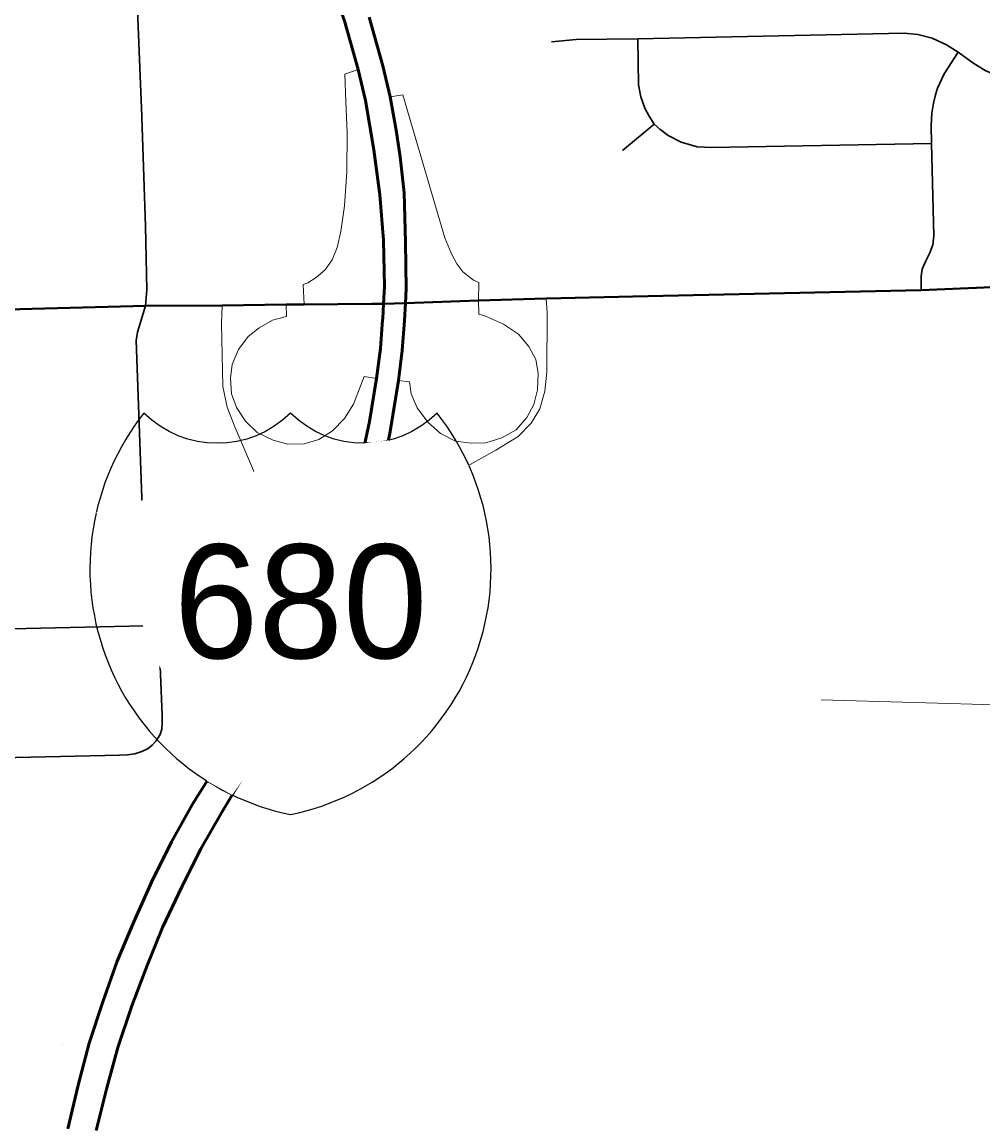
# Model space of a CAD drawing. Extents: x 13.99 to 21.38, y 7.75 to 14.55.
# Tile 43 of 77: x 18.68 to 19.35, y 8.6 to 9.38. Entities that reach past the tile are written whole.
import ezdxf
from ezdxf.enums import TextEntityAlignment as Align

# ---------------------------------------------------------------- set-up
doc = ezdxf.new("R2010")
doc.units = 0
doc.header["$MEASUREMENT"] = 0
doc.layers.add('_VPort', color=7, linetype='Continuous', plot=False)
for name, color, linetype, lineweight in [('GM_X_City_Street', 1, 'Continuous', 0), ('GM_X_Interchange_Ramps', 1, 'Continuous', 13), ('GM_X_Interstate_Route', 1, 'Continuous', 53), ('GM_X_Township_Road', 1, 'Continuous', 30), ('GM_X_US_Route', 1, 'Continuous', 40)]:
    doc.layers.add(name, color=color, linetype=linetype, lineweight=lineweight)
doc.layers.add('GM_X_Interstate_Location', color=7, linetype='Continuous', lineweight=13, plot=False)
doc.layers.add('SIGNS', color=6, linetype='Continuous')
doc.styles.add('BOLD', font='or-hd.shx', dxfattribs={"height": 0.08})
doc.styles.add('Slanted Normal (0.14) Font 31', font='CHAR_FAST_FONT.shx', dxfattribs={"height": 0.14})

msp = doc.modelspace()

# ---------------------------------------------------------------- linework, layer by layer
at = {"layer": 'GM_X_City_Street'}
msp.add_line((19.2404, 8.89956), (19.49135, 8.89215), dxfattribs=at)
at = {"layer": 'GM_X_Interchange_Ramps', "flags": 128}
for points in [[(18.91463, 9.34274), (18.90539, 9.3393), (18.90595, 9.32021), (18.90696, 9.29829), (18.90667, 9.27064), (18.90518, 9.24685), (18.90247, 9.22876), (18.8999, 9.21752), (18.89637, 9.20879), (18.89143, 9.20186), (18.88511, 9.19651), (18.87922, 9.19277), (18.8761, 9.19159), (18.87661, 9.17749)], [(18.99947, 9.18024), (18.99951, 9.19284), (18.99577, 9.19468), (18.98837, 9.20052), (18.98418, 9.20594), (18.98042, 9.2132), (18.97568, 9.22433), (18.94949, 9.31353), (18.9461, 9.32487), (18.93715, 9.32355)], [(18.90752, 8.98474), (18.9131, 8.9818), (18.91865, 8.98999), (18.92717, 9.00433), (18.9357, 9.01835), (18.94427, 9.02881), (18.95541, 9.04092), (18.96916, 9.05146), (19.01149, 9.07502), (19.02718, 9.08461), (19.03642, 9.09412), (19.04241, 9.10422), (19.04612, 9.11655), (19.04754, 9.12982), (19.04755, 9.17166), (19.04704, 9.18167)], [(18.81899, 9.17685), (18.81854, 9.1642), (18.81942, 9.11983), (18.82253, 9.10533), (18.82791, 9.09151), (18.84396, 9.05426), (18.85332, 9.03275), (18.85806, 9.01795), (18.86053, 9.00377), (18.8614, 8.98828), (18.8613, 8.97211), (18.85988, 8.95885), (18.85684, 8.94556), (18.85347, 8.93924), (18.86326, 8.93403)], [(18.92768, 9.12552), (18.91886, 9.12673), (18.91147, 9.1075), (18.90515, 9.09739), (18.89655, 9.08855), (18.88693, 9.08259), (18.87664, 9.07954), (18.86533, 9.07937), (18.85495, 9.08213), (18.84356, 9.08746), (18.83536, 9.09542), (18.82908, 9.10502), (18.82571, 9.11467), (18.8249, 9.12564), (18.82606, 9.13535), (18.83043, 9.14576), (18.83741, 9.1549), (18.84508, 9.16115), (18.85437, 9.16646), (18.86422, 9.16907), (18.86406, 9.17749)], [(18.99947, 9.18024), (18.99965, 9.17059), (19.00431, 9.16927), (19.01699, 9.16363), (19.02744, 9.15667), (19.03467, 9.14805), (19.03965, 9.13876), (19.04141, 9.12909), (19.04093, 9.11745), (19.03817, 9.10707), (19.03346, 9.09795), (19.02582, 9.08944), (19.01588, 9.0838), (19.00462, 9.08009), (18.99428, 9.07994), (18.98327, 9.08139), (18.97253, 9.08674), (18.96369, 9.09468), (18.9561, 9.10491), (18.95209, 9.11455), (18.95088, 9.12315), (18.94304, 9.12395)]]:
    msp.add_lwpolyline(points, dxfattribs=at)
at = {"layer": 'GM_X_Interstate_Route', "flags": 128}
for points in [[(18.8297, 9.53276), (18.83641, 9.52168), (18.85171, 9.49454), (18.86569, 9.47019), (18.87688, 9.44667), (18.88839, 9.42167), (18.89629, 9.40176), (18.90501, 9.37692), (18.91463, 9.34274), (18.91981, 9.321), (18.92573, 9.28629), (18.92985, 9.25454), (18.93264, 9.22279), (18.93314, 9.19006), (18.93252, 9.17803), (18.93198, 9.16768), (18.93191, 9.16668)], [(18.92235, 9.37948), (18.93198, 9.34529), (18.93715, 9.32355), (18.94139, 9.3001), (18.94435, 9.28119), (18.94699, 9.25602), (18.948, 9.22122), (18.94849, 9.18848), (18.94797, 9.17839), (18.94734, 9.16611), (18.9457, 9.14506), (18.94304, 9.12395)], [(18.93191, 9.16668), (18.93034, 9.14663), (18.92768, 9.12552)], [(18.92768, 9.12552), (18.92261, 9.09517), (18.91816, 9.07444), (18.91076, 9.04861), (18.90369, 9.02575), (18.89152, 8.99318), (18.88066, 8.96818), (18.86326, 8.93403), (18.842, 8.89761), (18.81799, 8.8578), (18.79825, 8.82605), (18.78344, 8.79957), (18.76962, 8.77177), (18.75679, 8.74347), (18.74528, 8.71584), (18.73508, 8.68721), (18.72537, 8.6581), (18.71764, 8.62865), (18.71057, 8.59789)], [(18.94304, 9.12395), (18.93695, 9.08675), (18.93202, 9.06422), (18.92642, 9.04119), (18.91969, 9.01731), (18.90752, 8.98474), (18.89501, 8.9545), (18.88201, 8.92752), (18.86161, 8.89067), (18.83793, 8.85234), (18.81852, 8.8201), (18.80404, 8.79477), (18.79055, 8.76796), (18.77706, 8.73934), (18.76637, 8.71269), (18.75551, 8.68439), (18.74564, 8.65511), (18.73791, 8.62682), (18.73031, 8.59672)]]:
    msp.add_lwpolyline(points, dxfattribs=at)
at = {"layer": 'GM_X_Township_Road'}
for p, q in [((19.12293, 9.30424), (19.10061, 9.28579)), ((18.54531, 8.94656), (18.77416, 8.95188))]:
    msp.add_line(p, q, dxfattribs=at)
at = {"layer": 'GM_X_Township_Road', "flags": 128}
for points in [[(18.76199, 9.32083), (18.75726, 9.43691), (18.75658, 9.43951), (18.75562, 9.44154), (18.75398, 9.44309), (18.75253, 9.44386)], [(19.05074, 9.3622), (19.06816, 9.36379), (19.11155, 9.36436), (19.29887, 9.36812), (19.30843, 9.36721), (19.31857, 9.3647), (19.32847, 9.36003), (19.33679, 9.3548), (19.34703, 9.34739), (19.3558, 9.34204), (19.36229, 9.33919), (19.36913, 9.33806), (19.3867, 9.33739)], [(19.31811, 9.29068), (19.16302, 9.28795), (19.15311, 9.28829), (19.14195, 9.29148), (19.13273, 9.29626), (19.12692, 9.30082), (19.12293, 9.30424), (19.11952, 9.30993), (19.11633, 9.3154), (19.1136, 9.32337), (19.112, 9.33202), (19.11155, 9.36436)], [(19.31082, 9.18745), (19.31071, 9.19731), (19.31139, 9.20232), (19.31378, 9.20767), (19.31686, 9.21382), (19.31891, 9.2194), (19.31959, 9.22566), (19.31811, 9.29068), (19.31788, 9.3031), (19.31834, 9.31187), (19.31936, 9.31904), (19.32073, 9.32485), (19.32232, 9.32952), (19.32688, 9.33965), (19.33679, 9.3548)], [(18.76514, 9.17663), (18.76611, 9.18777), (18.76518, 9.23262), (18.76218, 9.31603), (18.76199, 9.32083)], [(18.54888, 8.8561), (18.74676, 8.8606), (18.75216, 8.86085), (18.75751, 8.86149), (18.76254, 8.86308), (18.76686, 8.86524), (18.76985, 8.8676), (18.77253, 8.87059), (18.77532, 8.87504), (18.7766, 8.87898), (18.77692, 8.88325), (18.77692, 8.88866), (18.77416, 8.95188), (18.77361, 8.97735), (18.77329, 8.98244), (18.77214, 8.98709), (18.7703, 8.99218), (18.76553, 9.0056), (18.76425, 9.01044), (18.76355, 9.01546), (18.75859, 9.15213), (18.75948, 9.15812), (18.76514, 9.17663)]]:
    msp.add_lwpolyline(points, dxfattribs=at)
at = {"layer": 'GM_X_US_Route'}
for p, q in [((19.05718, 9.18189), (19.10791, 9.183)), ((18.87661, 9.17749), (18.92399, 9.17795))]:
    msp.add_line(p, q, dxfattribs=at)
at = {"layer": 'GM_X_US_Route', "flags": 128}
for points in [[(19.10791, 9.183), (19.31082, 9.18745), (19.39394, 9.19099)], [(18.92399, 9.17795), (18.93252, 9.17803), (18.94008, 9.1781), (18.94797, 9.17839), (18.99947, 9.18024), (19.04704, 9.18167), (19.05718, 9.18189)], [(18.59666, 9.17218), (18.76514, 9.17663), (18.81899, 9.17685), (18.86406, 9.17749), (18.87661, 9.17749)]]:
    msp.add_lwpolyline(points, dxfattribs=at)
at = {"layer": 'SIGNS'}
msp.add_lwpolyline([(18.97019, 9.10113, -0.412251), (18.86709, 9.10113, -0.412251), (18.764, 9.10113, 0.558847), (18.86709, 8.81888, 0.558847), (18.97019, 9.10113, 0.558847)], format="xyb", dxfattribs=at)

# ---------------------------------------------------------------- texts
at = {"layer": 'GM_X_Interstate_Location', "char_height": 0.0001894, "attachment_point": 5, "line_spacing_factor": 0.8, "style": 'Slanted Normal (0.14) Font 31'}
for s, insert in [('{\\fCalibri Light|b0|i0|c0|p34;\\C256;-}', (18.76419, 8.6964)), ('{\\fCalibri Light|b0|i0|c0|p34;\\C256;.}', (18.76418, 8.6964)), ('{\\fCalibri Light|b0|i0|c0|p34;\\C256;,}', (18.76418, 8.6964))]:
    msp.add_mtext(s, dxfattribs=dict(at, insert=insert))
at = {"layer": 'GM_X_Interstate_Location', "insert": (18.7063, 8.65703), "char_height": 0.0001894, "attachment_point": 7, "rotation": 0.00001, "line_spacing_factor": 0.8, "style": 'Slanted Normal (0.14) Font 31'}
msp.add_mtext('{\\fCalibri Light|b0|i0|c0|p34;\\C256;680}', dxfattribs=at)

# ---------------------------------------------------------------- next in the draw order: wipeouts: each hides what was drawn before it
at = {"color": 168}
msp.add_wipeout([(18.73051, 9.03148), (18.91933, 9.07988), (18.9359, 9.08194), (18.99252, 9.06446), (18.82608, 8.83267), (18.80842, 8.84242)], dxfattribs=at).dxf.layer = '_VPort'

# ---------------------------------------------------------------- next in the draw order: texts
at = {"layer": 'SIGNS', "style": 'BOLD'}
msp.add_text('680', height=0.08, dxfattribs=at).set_placement((18.87421, 8.92876), align=Align.CENTER)

doc.saveas('drawing.dxf')
